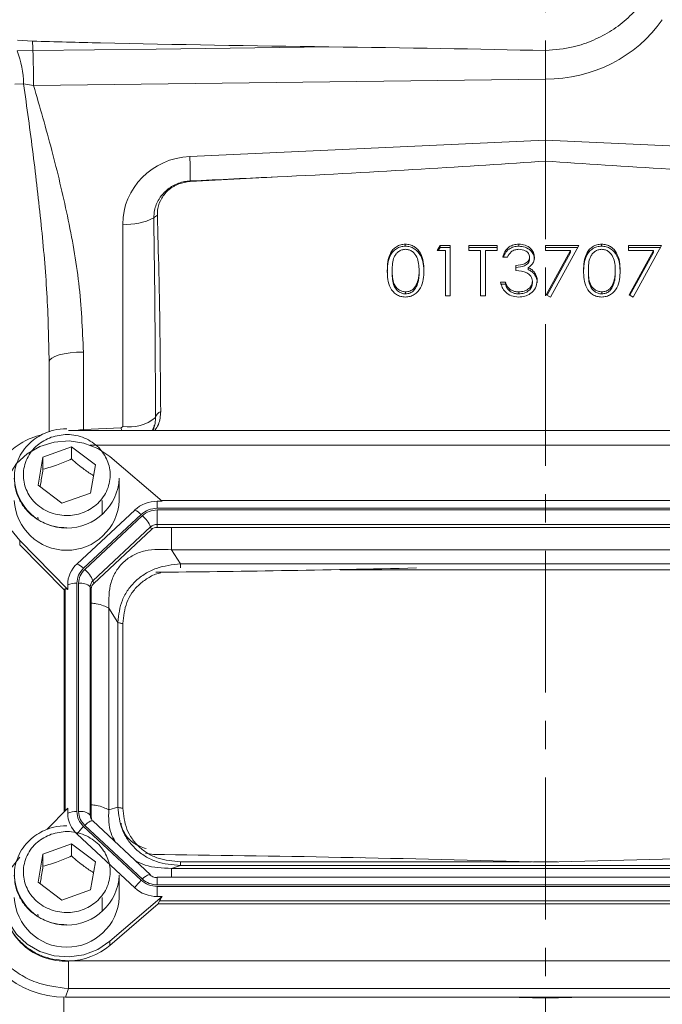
# Model space of a CAD drawing. Header units: inches. Extents: x 0.3 to 33.9, y 0.2 to 21.6.
# Tile 10 of 23: x 21.1 to 23.4, y 7.8 to 11.3. Entities that reach past the tile are written whole.
import ezdxf

# ---------------------------------------------------------------- set-up
doc = ezdxf.new("R2010")
doc.units = ezdxf.units.IN
doc.header["$MEASUREMENT"] = 0
doc.linetypes.add('CENTERX2', pattern=[0.8, 0.5, -0.1, 0.1, -0.1])
doc.layers.add('SLD-0', color=7, linetype='Continuous', lineweight=15)
doc.styles.add('SLDTEXTSTYLE0', font='TXT', dxfattribs={"width": 0.75})
doc.dimstyles.new('SLDDIMSTYLE0', dxfattribs={"dimtxt": 0.25, "dimasz": 0.13, "dimexe": 0, "dimexo": 0.0625, "dimgap": 0.0625, "dimtad": 0, "dimtih": 1, "dimtoh": 1, "dimrnd": 1e-09, "dimzin": 12, "dimdsep": 46, "dimtxsty": 'SLDTEXTSTYLE0', "dimsah": 1, "dimcen": 0.09, "dimadec": 0, "dimazin": 3, "dimtfac": 1, "dimtofl": 0, "dimtmove": 0, "dimatfit": 3, "dimfxl": 1, "dimfrac": 2, "dimtolj": 1, "dimtzin": 12, "dimarcsym": 0})

# ---------------------------------------------------------------- blocks, each defined once
blk = doc.blocks.new('_D_10')
at = {"layer": 'SLD-0'}
for p, q in [((23.0055, 13.5316), (31.06, 13.5316)), ((30.935, 13.5316), (30.935, 10.1526)), ((30.3636, 9.7786), (30.3128, 9.7786)), ((30.3128, 9.7786), (30.3128, 9.3817)), ((31.5065, 9.7786), (31.5573, 9.7786)), ((31.5573, 9.7786), (31.5573, 9.3817)), ((30.3128, 9.3817), (30.3636, 9.3817)), ((31.5573, 9.3817), (31.5065, 9.3817)), ((30.935, 5.952), (30.935, 9.3309)), ((26.5026, 5.952), (31.06, 5.952))]:
    blk.add_line(p, q, dxfattribs=at)
for points in [[(30.935, 13.5316), (30.915, 13.4016), (30.955, 13.4016)], [(30.935, 5.952), (30.955, 6.082), (30.915, 6.082)]]:
    blk.add_solid(points, dxfattribs=at)
at = {"layer": 'SLD-0', "char_height": 0.25, "attachment_point": 1, "style": 'SLDTEXTSTYLE0'}
for s, insert in [('7.58', (30.5102, 10.1516, -1.544)), ('192.52', (30.4271, 9.704, -1.544))]:
    blk.add_mtext(s, dxfattribs=dict(at, insert=insert))

msp = doc.modelspace()

# ---------------------------------------------------------------- linework, layer by layer
at = {"color": 7, "linetype": 'Continuous', "lineweight": 15}
for p, q in [((21.0935, 11.2246), (21.1468, 11.2209)), ((21.148, 11.1877), (21.0929, 11.1865)), ((22.9555, 11.0872), (21.1508, 11.0645)), ((22.9555, 10.8721), (22.9555, 11.0872)), ((22.9555, 11.0872), (22.9555, 11.0872)), ((21.1155, 11.0702), (21.0849, 11.0692)), ((21.1508, 11.0645), (21.1155, 11.0702)), ((21.7012, 10.8141), (22.9555, 10.8721)), ((22.9555, 10.8721), (24.2099, 10.8141)), ((22.9555, 10.8721), (22.9555, 10.7981)), ((22.0111, 10.742), (21.7026, 10.7259)), ((21.4647, 9.8619), (21.4647, 10.5748)), ((22.4612, 10.4976), (22.4612, 10.5048)), ((22.5731, 10.4821), (22.5843, 10.5003)), ((22.5775, 10.4821), (22.5843, 10.4931)), ((22.5843, 10.5003), (22.6194, 10.5003)), ((22.5843, 10.4931), (22.5843, 10.5003)), ((22.5843, 10.4931), (22.6194, 10.4931)), ((22.6194, 10.5003), (22.6194, 10.3229)), ((22.6852, 10.5003), (22.785, 10.5003)), ((22.6852, 10.4821), (22.6852, 10.5003)), ((22.6852, 10.4931), (22.785, 10.4931)), ((22.785, 10.5003), (22.785, 10.4821)), ((22.8611, 10.4976), (22.8611, 10.5048)), ((22.9555, 10.5003), (23.0725, 10.5003)), ((22.9555, 10.4821), (22.9555, 10.5003)), ((22.9555, 10.4931), (23.0685, 10.4931)), ((23.0725, 10.5003), (22.9726, 10.3183)), ((23.153, 10.4976), (23.153, 10.5048)), ((23.2478, 10.5003), (23.3648, 10.5003)), ((23.2478, 10.4821), (23.2478, 10.5003)), ((23.2478, 10.4931), (23.3608, 10.4931)), ((23.3648, 10.5003), (23.2649, 10.3183)), ((22.6023, 10.4821), (22.5731, 10.4821)), ((22.6023, 10.3229), (22.6023, 10.4821)), ((22.7266, 10.4821), (22.6852, 10.4821)), ((22.7266, 10.3229), (22.7266, 10.4821)), ((22.7436, 10.4821), (22.7436, 10.3229)), ((22.785, 10.4821), (22.7436, 10.4821)), ((22.8216, 10.4593), (22.8045, 10.4593)), ((22.8995, 10.4516), (22.8995, 10.4588)), ((23.0436, 10.4821), (22.9555, 10.4821)), ((22.9579, 10.3259), (23.0436, 10.4821)), ((22.9609, 10.3243), (23.0436, 10.4749)), ((23.0436, 10.4749), (23.0436, 10.4821)), ((23.3359, 10.4821), (23.2478, 10.4821)), ((23.2502, 10.3259), (23.3359, 10.4821)), ((23.2532, 10.3243), (23.3359, 10.4749)), ((23.3359, 10.4749), (23.3359, 10.4821)), ((22.8508, 10.4116), (22.8508, 10.4298)), ((22.8944, 10.4151), (22.8944, 10.4222)), ((22.4148, 10.4044), (22.4148, 10.4116)), ((22.5098, 10.4044), (22.5098, 10.4116)), ((22.915, 10.3999), (22.915, 10.4071)), ((23.1066, 10.4044), (23.1066, 10.4116)), ((23.2016, 10.4044), (23.2016, 10.4116)), ((22.5026, 10.3598), (22.5026, 10.367)), ((22.7972, 10.3706), (22.8143, 10.3706)), ((22.7972, 10.3635), (22.8143, 10.3635)), ((22.8143, 10.3635), (22.8143, 10.3706)), ((22.9093, 10.3669), (22.9093, 10.374)), ((23.1944, 10.3598), (23.1944, 10.367)), ((22.4618, 10.3294), (22.4618, 10.3365)), ((22.6194, 10.3229), (22.6023, 10.3229)), ((22.7436, 10.3229), (22.7266, 10.3229)), ((22.8291, 10.3389), (22.8291, 10.3461)), ((22.8609, 10.3294), (22.8609, 10.3365)), ((22.9726, 10.3183), (22.9579, 10.3259)), ((23.1536, 10.3294), (23.1536, 10.3365)), ((23.2649, 10.3183), (23.2502, 10.3259)), ((21.3262, 10.1243), (21.3262, 9.8508)), ((21.2055, 9.8436), (21.2055, 10.0899)), ((24.6369, 9.8477), (21.2732, 9.8477)), ((21.3262, 9.8508), (21.4599, 9.857)), ((21.4599, 9.857), (21.4647, 9.8619)), ((21.1836, 9.7538), (21.2844, 9.79)), ((21.2844, 9.79), (21.3684, 9.7265)), ((21.2844, 9.79), (21.2844, 9.747)), ((21.1667, 9.6542), (21.1836, 9.7538)), ((21.1836, 9.7108), (21.1836, 9.7538)), ((21.3684, 9.7265), (21.3515, 9.6269)), ((21.6042, 9.5977), (21.4195, 9.7557)), ((21.4525, 9.6008), (21.4525, 9.6789)), ((21.2506, 9.5908), (21.1667, 9.6542)), ((21.3515, 9.6269), (21.2506, 9.5908)), ((21.3925, 9.5516), (21.3925, 9.6008)), ((21.6042, 9.5977), (21.5863, 9.5977)), ((21.5863, 9.5731), (21.5863, 9.5977)), ((24.3086, 9.6), (21.6015, 9.6)), ((21.507, 9.567), (21.3037, 9.3773)), ((24.3238, 9.5731), (21.5863, 9.5731)), ((24.3238, 9.5674), (21.5863, 9.5674)), ((21.5863, 9.5674), (21.5863, 9.5163)), ((21.166, 9.5417), (21.1663, 9.5343)), ((21.5297, 9.5512), (21.3264, 9.3614)), ((21.534, 9.5471), (21.3308, 9.3574)), ((21.5633, 9.5074), (21.36, 9.3176)), ((21.5658, 9.4978), (21.3625, 9.308)), ((21.5658, 9.4978), (21.5633, 9.5074)), ((24.3238, 9.5163), (21.5863, 9.5163)), ((21.5863, 9.5057), (21.5863, 9.5163)), ((24.3238, 9.5057), (21.5863, 9.5057)), ((21.1017, 9.4589), (21.2708, 9.2865)), ((21.1017, 9.4589), (21.1017, 9.4445)), ((21.258, 9.2852), (21.1017, 9.4445)), ((21.6685, 9.3769), (21.6365, 9.4267)), ((24.2736, 9.4267), (21.6365, 9.4267)), ((24.2416, 9.3769), (21.6685, 9.3769)), ((21.303, 9.3086), (21.303, 8.5034)), ((21.3091, 9.3086), (21.3091, 8.5034)), ((21.3625, 9.308), (21.36, 9.3176)), ((21.258, 9.2852), (21.2616, 9.2888)), ((21.258, 9.2852), (21.258, 8.5017)), ((21.2708, 9.2865), (21.2708, 9.3032)), ((21.3505, 9.2961), (21.3505, 8.491)), ((21.354, 9.2888), (21.3505, 9.2961)), ((21.354, 9.2888), (21.354, 8.4837)), ((21.4156, 9.2205), (21.4156, 8.509)), ((21.4477, 9.1707), (21.4156, 9.2205)), ((21.4477, 9.1707), (21.4477, 8.519)), ((21.4658, 9.167), (21.4658, 8.5153)), ((21.2708, 8.5147), (21.1974, 8.4399)), ((21.2708, 8.5147), (21.2708, 8.498)), ((21.4477, 8.519), (21.4156, 8.509)), ((21.354, 8.4837), (21.3505, 8.491)), ((21.3264, 8.4506), (21.5297, 8.2608)), ((21.3308, 8.4546), (21.534, 8.2648)), ((21.5627, 8.2805), (21.3594, 8.4702)), ((21.3037, 8.4239), (21.507, 8.2342)), ((21.1836, 8.3535), (21.2844, 8.3896)), ((21.2844, 8.3896), (21.3684, 8.3261)), ((21.2844, 8.3896), (21.2844, 8.3466)), ((21.1667, 8.2539), (21.1836, 8.3535)), ((21.1836, 8.3105), (21.1836, 8.3535)), ((21.573, 8.3516), (21.5446, 8.3564)), ((22.3015, 8.3404), (22.2729, 8.341)), ((21.3684, 8.3261), (21.3515, 8.2266)), ((21.6685, 8.3128), (21.6365, 8.3028)), ((21.6365, 8.3028), (24.2736, 8.3028)), ((21.6685, 8.3128), (24.2416, 8.3128)), ((21.4525, 8.2004), (21.4525, 8.2785)), ((24.3238, 8.2715), (21.5863, 8.2715)), ((21.5863, 8.2715), (21.5863, 8.2703)), ((21.2506, 8.1904), (21.1667, 8.2539)), ((21.5863, 8.2446), (24.3238, 8.2446)), ((21.5863, 8.2389), (24.3238, 8.2389)), ((21.5863, 8.2035), (21.5863, 8.2389)), ((21.3515, 8.2266), (21.2506, 8.1904)), ((21.3925, 8.1512), (21.3925, 8.2004)), ((21.4195, 8.0455), (21.6042, 8.2035)), ((21.6042, 8.2035), (21.5863, 8.2035)), ((21.5902, 8.1772), (21.4195, 8.0312)), ((21.5902, 8.1772), (21.5941, 8.1878)), ((21.5902, 8.1772), (24.3199, 8.1772)), ((21.5941, 8.1878), (24.316, 8.1878)), ((21.166, 8.1413), (21.1663, 8.134)), ((21.4195, 8.0455), (21.4195, 8.0312)), ((21.2765, 7.9762), (24.6336, 7.9762)), ((21.2628, 7.8482), (21.2732, 7.879)), ((21.2732, 7.879), (24.6369, 7.879)), ((21.2628, 7.8482), (24.6473, 7.8482)), ((22.9555, 7.8454), (22.9555, 7.8482)), ((22.9555, 7.7565), (22.9555, 7.8454))]:
    msp.add_line(p, q, dxfattribs=at)
at = {"color": 8, "linetype": 'Continuous', "lineweight": 15}
for p, q in [((21.3262, 9.8508), (21.3263, 9.8477)), ((21.4599, 9.857), (21.4603, 9.8477)), ((24.5064, 9.7963), (21.3497, 9.7963)), ((23.6794, 9.3562), (22.2317, 9.3562)), ((21.2616, 9.2888), (21.2616, 8.5053)), ((21.6685, 8.3261), (22.9063, 8.3261)), ((22.9134, 8.3261), (22.9977, 8.3261)), ((21.5863, 8.2703), (21.5863, 8.2446)), ((21.2568, 7.8482), (21.2568, 7.7285)), ((22.9555, 7.8454), (22.8171, 7.8482)), ((23.094, 7.8482), (22.9555, 7.8454))]:
    msp.add_line(p, q, dxfattribs=at)
at = {"color": 7, "linetype": 'Continuous', "lineweight": 15, "flags": 128}
for points in [[(22.1913, 11.2008), (21.7562, 11.1953), (21.5833, 11.1932), (21.148, 11.1877)], [(21.3262, 10.1243), (21.3024, 10.1234), (21.2797, 10.1214), (21.2588, 10.1181), (21.2406, 10.1138), (21.2257, 10.1086), (21.2146, 10.1028), (21.2078, 10.0965), (21.2055, 10.0899)], [(21.4195, 9.7557), (21.3768, 9.7844), (21.328, 9.8031), (21.2758, 9.8107), (21.2233, 9.8067), (21.1731, 9.7915), (21.1282, 9.7657), (21.0909, 9.7309), (21.0633, 9.6889), (21.0469, 9.6421), (21.0427, 9.593), (21.0508, 9.5444), (21.0708, 9.4988), (21.1017, 9.4589)], [(21.1017, 8.3423), (21.0708, 8.3024), (21.0508, 8.2568), (21.0427, 8.2082), (21.0469, 8.1591), (21.0633, 8.1123), (21.0909, 8.0703), (21.1282, 8.0355), (21.1731, 8.0097), (21.2233, 7.9945), (21.2758, 7.9905), (21.328, 7.9981), (21.3768, 8.0168), (21.4195, 8.0455)]]:
    msp.add_lwpolyline(points, dxfattribs=at)
at = {"color": 8, "linetype": 'Continuous', "lineweight": 15, "flags": 128}
msp.add_lwpolyline([(21.3594, 8.4702), (21.3587, 8.4707), (21.3565, 8.4711), (21.3535, 8.4705), (21.3498, 8.4689), (21.3456, 8.4664), (21.3409, 8.4632), (21.3359, 8.4592), (21.3308, 8.4546)], dxfattribs=at)
at = {"color": 7, "linetype": 'Continuous', "lineweight": 15}
for centre, radius, start, end in [((22.8895, 11.2712), 1.7434, 181.6546, 182.745), ((20.7545, 11.0604), 0.3611, 1.5614, 20.4406), ((18.2188, 11.0612), 2.9319, 0.0646, 2.4728), ((20.649, 10.7517), 1.054, 358.6948, 3.3916), ((21.719, 10.7253), 0.0164, 171.5909, 177.8827), ((21.4787, 10.7845), 0.2102, 266.1928, 297.0836), ((21.6136, 10.5603), 0.054, 119.6034, 136.6223), ((21.6114, 9.885), 0.0321, 113.2503, 164.7464), ((21.4888, 10.0013), 0.1414, 260.184, 310.3536), ((21.2675, 9.6883), 0.1852, 182.8433, 357.108), ((21.2675, 9.6101), 0.1852, 182.8939, 357.1061), ((21.5857, 9.4814), 0.1163, 89.6934, 132.5899), ((21.4769, 9.4997), 0.0737, 44.2749, 65.9505), ((21.4634, 9.4646), 0.1086, 23.2243, 49.476), ((21.5861, 9.4825), 0.0338, 89.6931, 132.5902), ((21.5862, 9.4756), 0.0301, 89.6936, 132.5895), ((21.3722, 9.3025), 0.1014, 132.5247, 179.6233), ((21.2736, 9.3099), 0.0737, 44.2741, 65.9514), ((21.2602, 9.2748), 0.1086, 23.2238, 49.4764), ((21.3009, 9.2223), 0.0863, 88.5951, 110.3769), ((21.3162, 9.257), 0.052, 48.7365, 97.7907), ((21.3799, 9.2959), 0.0294, 132.5253, 179.6223), ((21.3803, 9.2887), 0.0262, 132.5256, 179.6221), ((21.3009, 8.4171), 0.0863, 88.5951, 110.3769), ((21.3722, 8.4987), 0.1014, 180.3766, 227.4754), ((21.3162, 8.4519), 0.052, 48.7365, 97.7907), ((21.3797, 8.4837), 0.0257, 180.1057, 209.1055), ((21.4289, 8.3399), 0.1508, 132.8095, 146.1438), ((21.2675, 8.2879), 0.1852, 182.8433, 357.108), ((21.5601, 8.2769), 0.00444, 53.4629, 101.9494), ((21.6322, 8.1502), 0.1508, 132.8085, 146.1447), ((21.5857, 8.3198), 0.1163, 227.4101, 270.3066), ((21.2675, 8.2098), 0.1852, 182.8939, 357.1061), ((21.2606, 8.1939), 0.2182, 182.0659, 273.2962), ((21.2688, 8.2096), 0.2335, 271.8765, 310.1964)]:
    msp.add_arc(centre, radius, start, end, dxfattribs=at)
at = {"color": 8, "linetype": 'Continuous', "lineweight": 15}
for centre, radius, start, end in [((21.3793, 8.491), 0.0288, 180.0933, 209.3193), ((21.5783, 8.2245), 0.0599, 108.697, 137.7144)]:
    msp.add_arc(centre, radius, start, end, dxfattribs=at)
at = {"color": 7, "linetype": 'Continuous', "lineweight": 15}
for centre, major_axis, ratio, start_param, end_param in [((22.9514, 11.5697), (0.4929, -0.0872), 0.962793, 4.889568, 5.863291), ((20.9999, 11.0957), (3.4254, 0), 0.032706, 0.963213, 1.21557), ((21.7097, 10.5779), (0.2415, 0.0428), 0.962793, 1.4369, 2.97279), ((20.6185, 10.7972), (3.1511, 0.1027), 0.035536, 5.168987, 5.546744), ((25.2925, 10.7972), (3.1511, -0.1027), 0.035536, 3.878034, 4.255791), ((-11.2714, 9.3221), (75.3191, 3.441), 0.001485, 5.165463, 5.170022), ((21.4605, 9.6851), (0.0043, 2.6055), 0.046027, 4.792529, 5.070198), ((23.5304, 9.503), (3.4384, 0.1121), 0.032567, 4.108741, 4.407208), ((21.303, 9.2441), (-0.0413, 0.0448), 0.170211, 5.767586, 6.291275), ((23.5304, 8.1957), (3.4384, -0.1121), 0.032567, 1.739821, 2.177444), ((22.3807, 8.1957), (3.4384, 0.1121), 0.032567, 0.964148, 1.401772), ((21.6393, 8.2238), (0.0452, 0.0412), 0.184584, 2.276832, 2.800522), ((21.2724, 8.1458), (0.313, 0.0656), 0.927683, 2.949574, 4.490212)]:
    msp.add_ellipse(centre, major_axis=major_axis, ratio=ratio, start_param=start_param, end_param=end_param, dxfattribs=at)
at = {"color": 8, "linetype": 'Continuous', "lineweight": 15}
msp.add_ellipse((21.3305, 9.7961), major_axis=(0.1249, 0.0102), ratio=0.438104, start_param=1.569865, end_param=1.771679, dxfattribs=at)
at = {"color": 7, "linetype": 'Continuous', "lineweight": 15}
for points, knots in [([(23.2947, 11.3555), (23.2793, 11.3377), (23.2481, 11.3014), (23.19, 11.2575), (23.1248, 11.2228), (23.0467, 11.1958), (22.9885, 11.1906), (22.9554, 11.1877)], [0, 0, 0, 0, 0.185118, 0.375609, 0.56021, 0.750399, 1, 1, 1, 1]), ([(21.1468, 11.2209), (21.2267, 11.2188), (21.5748, 11.2095), (21.9231, 11.2046), (22.1913, 11.2008)], [0, 0, 0, 0, 0.229721, 1, 1, 1, 1]), ([(22.9554, 11.1877), (22.9554, 11.1808), (22.9554, 11.1623), (22.9555, 11.1271), (22.9555, 11.1005), (22.9555, 11.0872)], [0, 0, 0, 0, 0.230652, 0.615326, 1, 1, 1, 1]), ([(21.2055, 10.0899), (21.2037, 10.1707), (21.2, 10.3326), (21.1779, 10.577), (21.1496, 10.8235), (21.1269, 10.9879), (21.1155, 11.0702)], [0, 0, 0, 0, 0.243652, 0.488293, 0.743873, 1, 1, 1, 1]), ([(21.1508, 11.0645), (21.1727, 10.9884), (21.2167, 10.8361), (21.2719, 10.6038), (21.3155, 10.3667), (21.3226, 10.2053), (21.3262, 10.1243)], [0, 0, 0, 0, 0.247523, 0.495355, 0.746644, 1, 1, 1, 1]), ([(21.5744, 10.5974), (21.5749, 10.6062), (21.5763, 10.6292), (21.5895, 10.661), (21.6136, 10.6917), (21.6459, 10.715), (21.6785, 10.7258), (21.698, 10.7273), (21.7028, 10.7277)], [0, 0, 0, 0, 0.1337929, 0.3499936, 0.5077443, 0.7147327, 0.9296262, 1, 1, 1, 1]), ([(21.7026, 10.7259), (21.689, 10.7239), (21.6619, 10.7199), (21.6266, 10.6984), (21.6005, 10.6679), (21.5879, 10.6357), (21.5872, 10.615), (21.5869, 10.6073)], [0, 0, 0, 0, 0.2156971, 0.4317066, 0.6496252, 0.8693258, 1, 1, 1, 1]), ([(21.5869, 10.6073), (21.5888, 10.5402), (21.5954, 10.3093), (21.5974, 10.0784), (21.5987, 9.9145)], [0, 0, 0, 0, 0.290691, 1, 1, 1, 1]), ([(22.3977, 10.4115), (22.398, 10.4218), (22.3985, 10.4425), (22.4053, 10.4681), (22.4171, 10.4858), (22.4294, 10.4964), (22.4446, 10.5035), (22.4557, 10.5044), (22.4612, 10.5048)], [0, 0, 0, 0, 0.250525, 0.500164, 0.625273, 0.750198, 0.87511, 1, 1, 1, 1]), ([(22.3977, 10.4043), (22.398, 10.4147), (22.3985, 10.4354), (22.4053, 10.4609), (22.4171, 10.4786), (22.4294, 10.4893), (22.4446, 10.4964), (22.4557, 10.4972), (22.4612, 10.4976)], [0, 0, 0, 0, 0.250525, 0.500164, 0.625273, 0.750198, 0.87511, 1, 1, 1, 1]), ([(22.4612, 10.5048), (22.4668, 10.5044), (22.478, 10.5036), (22.4984, 10.4943), (22.5166, 10.4732), (22.5259, 10.4428), (22.5265, 10.4219), (22.5268, 10.4115)], [0, 0, 0, 0, 0.1251692, 0.2503352, 0.4988647, 0.749015, 1, 1, 1, 1]), ([(22.4612, 10.4976), (22.4668, 10.4972), (22.478, 10.4964), (22.4984, 10.4871), (22.5166, 10.4661), (22.5259, 10.4356), (22.5265, 10.4148), (22.5268, 10.4043)], [0, 0, 0, 0, 0.125169, 0.250335, 0.498864, 0.749015, 1, 1, 1, 1]), ([(22.8045, 10.4593), (22.8067, 10.4661), (22.8111, 10.4798), (22.8256, 10.4948), (22.8432, 10.5035), (22.8551, 10.5044), (22.8611, 10.5048)], [0, 0, 0, 0, 0.280288, 0.55968, 0.779746, 1, 1, 1, 1]), ([(22.8074, 10.4593), (22.8089, 10.4636), (22.8127, 10.4747), (22.8257, 10.4876), (22.8431, 10.4963), (22.8551, 10.4972), (22.8611, 10.4976)], [0, 0, 0, 0, 0.198852, 0.509856, 0.754824, 1, 1, 1, 1]), ([(22.8611, 10.5048), (22.8688, 10.504), (22.8841, 10.5025), (22.9025, 10.4911), (22.9142, 10.4756), (22.9158, 10.4644), (22.9166, 10.4587)], [0, 0, 0, 0, 0.280084, 0.559869, 0.780099, 1, 1, 1, 1]), ([(22.8611, 10.4976), (22.8688, 10.4969), (22.8841, 10.4953), (22.9025, 10.4839), (22.9142, 10.4685), (22.9158, 10.4572), (22.9166, 10.4516)], [0, 0, 0, 0, 0.280084, 0.559869, 0.780099, 1, 1, 1, 1]), ([(23.0895, 10.4115), (23.0898, 10.4218), (23.0903, 10.4425), (23.0971, 10.4681), (23.1089, 10.4858), (23.1212, 10.4964), (23.1364, 10.5035), (23.1475, 10.5044), (23.153, 10.5048)], [0, 0, 0, 0, 0.250526, 0.500165, 0.625273, 0.750198, 0.875111, 1, 1, 1, 1]), ([(23.0895, 10.4043), (23.0898, 10.4147), (23.0903, 10.4354), (23.0971, 10.4609), (23.1089, 10.4786), (23.1212, 10.4893), (23.1364, 10.4964), (23.1475, 10.4972), (23.153, 10.4976)], [0, 0, 0, 0, 0.250526, 0.500165, 0.625273, 0.750198, 0.875111, 1, 1, 1, 1]), ([(23.153, 10.5048), (23.1586, 10.5044), (23.1698, 10.5036), (23.1902, 10.4943), (23.2084, 10.4732), (23.2177, 10.4428), (23.2183, 10.4219), (23.2186, 10.4115)], [0, 0, 0, 0, 0.12517, 0.250336, 0.498865, 0.749015, 1, 1, 1, 1]), ([(23.153, 10.4976), (23.1586, 10.4972), (23.1698, 10.4964), (23.1902, 10.4871), (23.2084, 10.4661), (23.2177, 10.4356), (23.2183, 10.4148), (23.2186, 10.4043)], [0, 0, 0, 0, 0.1251696, 0.2503355, 0.4988643, 0.7490152, 1, 1, 1, 1]), ([(22.4618, 10.4866), (22.4575, 10.4862), (22.4487, 10.4854), (22.4372, 10.4792), (22.428, 10.4704), (22.4154, 10.4488), (22.4151, 10.4281), (22.4148, 10.4116)], [0, 0, 0, 0, 0.125139, 0.250417, 0.375518, 0.500847, 1, 1, 1, 1]), ([(22.5098, 10.4116), (22.5091, 10.428), (22.508, 10.4527), (22.4902, 10.4771), (22.4749, 10.4853), (22.4662, 10.4862), (22.4618, 10.4866)], [0, 0, 0, 0, 0.500071, 0.74902, 0.874598, 1, 1, 1, 1]), ([(22.8613, 10.4866), (22.8564, 10.4862), (22.8465, 10.4855), (22.8308, 10.4766), (22.8251, 10.4659), (22.8216, 10.4593)], [0, 0, 0, 0, 0.280637, 0.560363, 1, 1, 1, 1]), ([(22.8508, 10.4298), (22.8615, 10.4307), (22.8776, 10.4321), (22.8934, 10.4425), (22.8988, 10.4513), (22.8993, 10.4563), (22.8995, 10.4588)], [0, 0, 0, 0, 0.4994185, 0.7490147, 0.8745429, 1, 1, 1, 1]), ([(22.8995, 10.4588), (22.8986, 10.4634), (22.8966, 10.4728), (22.8821, 10.4842), (22.8692, 10.4857), (22.8613, 10.4866)], [0, 0, 0, 0, 0.278858, 0.560073, 1, 1, 1, 1]), ([(22.9166, 10.4587), (22.9163, 10.4546), (22.9156, 10.4464), (22.9088, 10.4328), (22.8998, 10.4262), (22.8944, 10.4222)], [0, 0, 0, 0, 0.280509, 0.560793, 1, 1, 1, 1]), ([(23.1536, 10.4866), (23.1493, 10.4862), (23.1405, 10.4854), (23.129, 10.4792), (23.1198, 10.4704), (23.1072, 10.4488), (23.1068, 10.4281), (23.1066, 10.4116)], [0, 0, 0, 0, 0.125139, 0.250418, 0.375519, 0.500848, 1, 1, 1, 1]), ([(23.2016, 10.4116), (23.2009, 10.428), (23.1998, 10.4527), (23.182, 10.4771), (23.1667, 10.4853), (23.158, 10.4862), (23.1536, 10.4866)], [0, 0, 0, 0, 0.500071, 0.74902, 0.874598, 1, 1, 1, 1]), ([(22.8508, 10.4226), (22.8615, 10.4235), (22.8776, 10.4249), (22.8934, 10.4353), (22.8988, 10.4441), (22.8993, 10.4491), (22.8995, 10.4516)], [0, 0, 0, 0, 0.499418, 0.749015, 0.874543, 1, 1, 1, 1]), ([(22.8944, 10.4222), (22.8988, 10.4201), (22.9067, 10.4162), (22.9124, 10.4099), (22.915, 10.4071)], [0, 0, 0, 0, 0.559792, 1, 1, 1, 1]), ([(22.4612, 10.3183), (22.4557, 10.3187), (22.4446, 10.3196), (22.4244, 10.3289), (22.4066, 10.3501), (22.3986, 10.3805), (22.398, 10.4012), (22.3977, 10.4115)], [0, 0, 0, 0, 0.125182, 0.250352, 0.498779, 0.748947, 1, 1, 1, 1]), ([(22.4148, 10.4116), (22.4149, 10.4035), (22.4153, 10.3873), (22.4202, 10.3631), (22.4334, 10.346), (22.4488, 10.3378), (22.4575, 10.337), (22.4618, 10.3365)], [0, 0, 0, 0, 0.251086, 0.501372, 0.749629, 0.874877, 1, 1, 1, 1]), ([(22.4148, 10.4044), (22.4149, 10.3963), (22.4153, 10.3801), (22.4202, 10.356), (22.4334, 10.3388), (22.4488, 10.3307), (22.4575, 10.3298), (22.4618, 10.3294)], [0, 0, 0, 0, 0.251086, 0.5013706, 0.7496288, 0.8748773, 1, 1, 1, 1]), ([(22.5268, 10.4115), (22.5265, 10.4011), (22.5259, 10.3802), (22.5167, 10.3498), (22.4984, 10.3289), (22.478, 10.3196), (22.4668, 10.3187), (22.4612, 10.3183)], [0, 0, 0, 0, 0.251002, 0.501138, 0.749612, 0.874807, 1, 1, 1, 1]), ([(22.5026, 10.367), (22.505, 10.3751), (22.5093, 10.3898), (22.5096, 10.4049), (22.5098, 10.4116)], [0, 0, 0, 0, 0.559598, 1, 1, 1, 1]), ([(22.5026, 10.3598), (22.505, 10.368), (22.5093, 10.3826), (22.5096, 10.3977), (22.5098, 10.4044)], [0, 0, 0, 0, 0.559598, 1, 1, 1, 1]), ([(22.9093, 10.374), (22.909, 10.3771), (22.9084, 10.3833), (22.9025, 10.3945), (22.8848, 10.4098), (22.8644, 10.4109), (22.8508, 10.4116)], [0, 0, 0, 0, 0.125588, 0.251191, 0.500605, 1, 1, 1, 1]), ([(22.8944, 10.4151), (22.8988, 10.4129), (22.9067, 10.4091), (22.9124, 10.4027), (22.915, 10.3999)], [0, 0, 0, 0, 0.559795, 1, 1, 1, 1]), ([(22.915, 10.4071), (22.9186, 10.4017), (22.9251, 10.392), (22.9259, 10.3806), (22.9263, 10.3756)], [0, 0, 0, 0, 0.5594193, 1, 1, 1, 1]), ([(22.915, 10.3999), (22.9186, 10.3945), (22.9251, 10.3848), (22.9259, 10.3734), (22.9263, 10.3684)], [0, 0, 0, 0, 0.5594208, 1, 1, 1, 1]), ([(23.153, 10.3183), (23.1475, 10.3187), (23.1364, 10.3196), (23.1162, 10.3289), (23.0984, 10.3501), (23.0904, 10.3805), (23.0898, 10.4012), (23.0895, 10.4115)], [0, 0, 0, 0, 0.125181, 0.250351, 0.498778, 0.748947, 1, 1, 1, 1]), ([(23.1066, 10.4116), (23.1067, 10.4035), (23.1071, 10.3873), (23.112, 10.3631), (23.1252, 10.346), (23.1406, 10.3378), (23.1493, 10.337), (23.1536, 10.3365)], [0, 0, 0, 0, 0.2510858, 0.5013714, 0.7496284, 0.8748774, 1, 1, 1, 1]), ([(23.1066, 10.4044), (23.1067, 10.3963), (23.1071, 10.3801), (23.112, 10.356), (23.1252, 10.3388), (23.1406, 10.3307), (23.1493, 10.3298), (23.1536, 10.3294)], [0, 0, 0, 0, 0.251086, 0.50137, 0.749628, 0.874877, 1, 1, 1, 1]), ([(23.2186, 10.4115), (23.2183, 10.4011), (23.2177, 10.3802), (23.2085, 10.3498), (23.1902, 10.3289), (23.1698, 10.3196), (23.1586, 10.3187), (23.153, 10.3183)], [0, 0, 0, 0, 0.251001, 0.501137, 0.749611, 0.874806, 1, 1, 1, 1]), ([(23.1944, 10.367), (23.1968, 10.3751), (23.2011, 10.3898), (23.2014, 10.4049), (23.2016, 10.4116)], [0, 0, 0, 0, 0.559598, 1, 1, 1, 1]), ([(23.1944, 10.3598), (23.1968, 10.368), (23.2011, 10.3826), (23.2014, 10.3977), (23.2016, 10.4044)], [0, 0, 0, 0, 0.559598, 1, 1, 1, 1]), ([(22.4618, 10.3365), (22.467, 10.3371), (22.4774, 10.3383), (22.4934, 10.3485), (22.4991, 10.36), (22.5026, 10.367)], [0, 0, 0, 0, 0.280256, 0.56078, 1, 1, 1, 1]), ([(22.4618, 10.3294), (22.467, 10.33), (22.4774, 10.3312), (22.4934, 10.3413), (22.4991, 10.3528), (22.5026, 10.3598)], [0, 0, 0, 0, 0.280256, 0.560782, 1, 1, 1, 1]), ([(22.8606, 10.3183), (22.8519, 10.319), (22.8344, 10.3205), (22.8139, 10.3341), (22.8019, 10.352), (22.7988, 10.3644), (22.7972, 10.3706)], [0, 0, 0, 0, 0.279886, 0.558979, 0.779263, 1, 1, 1, 1]), ([(22.8143, 10.3706), (22.816, 10.3655), (22.8191, 10.3563), (22.8261, 10.3492), (22.8291, 10.3461)], [0, 0, 0, 0, 0.560697, 1, 1, 1, 1]), ([(22.8143, 10.3635), (22.816, 10.3583), (22.8191, 10.3491), (22.8261, 10.342), (22.8291, 10.3389)], [0, 0, 0, 0, 0.560696, 1, 1, 1, 1]), ([(22.9263, 10.3756), (22.9249, 10.3669), (22.9222, 10.3494), (22.9044, 10.3303), (22.8827, 10.3199), (22.8679, 10.3189), (22.8606, 10.3183)], [0, 0, 0, 0, 0.279305, 0.558839, 0.779277, 1, 1, 1, 1]), ([(22.8609, 10.3365), (22.8675, 10.3369), (22.8806, 10.3378), (22.8965, 10.347), (22.9073, 10.3596), (22.9086, 10.3692), (22.9093, 10.374)], [0, 0, 0, 0, 0.280599, 0.560151, 0.780303, 1, 1, 1, 1]), ([(22.8609, 10.3294), (22.8675, 10.3298), (22.8806, 10.3306), (22.8965, 10.3398), (22.9073, 10.3524), (22.9086, 10.3621), (22.9093, 10.3669)], [0, 0, 0, 0, 0.280599, 0.560151, 0.780303, 1, 1, 1, 1]), ([(23.1536, 10.3365), (23.1588, 10.3371), (23.1692, 10.3383), (23.1852, 10.3485), (23.1909, 10.36), (23.1944, 10.367)], [0, 0, 0, 0, 0.280256, 0.560779, 1, 1, 1, 1]), ([(23.1536, 10.3294), (23.1588, 10.33), (23.1692, 10.3312), (23.1852, 10.3413), (23.1909, 10.3528), (23.1944, 10.3598)], [0, 0, 0, 0, 0.280256, 0.560781, 1, 1, 1, 1]), ([(22.8291, 10.3461), (22.8346, 10.3429), (22.8444, 10.3372), (22.8558, 10.3367), (22.8609, 10.3365)], [0, 0, 0, 0, 0.5587493, 1, 1, 1, 1]), ([(22.8291, 10.3389), (22.8346, 10.3358), (22.8444, 10.3301), (22.8558, 10.3296), (22.8609, 10.3294)], [0, 0, 0, 0, 0.558749, 1, 1, 1, 1]), ([(21.5987, 9.9145), (21.5977, 9.8987), (21.5963, 9.8747), (21.5828, 9.8545), (21.5782, 9.8477)], [0, 0, 0, 0, 0.6601708, 1, 1, 1, 1]), ([(21.5788, 9.8792), (21.5788, 9.8774), (21.5789, 9.8668), (21.5736, 9.8563), (21.5691, 9.8477)], [0, 0, 0, 0, 0.171604, 1, 1, 1, 1]), ([(21.5706, 9.8477), (21.5713, 9.8489), (21.5747, 9.8546), (21.5755, 9.8613), (21.5761, 9.8666)], [0, 0, 0, 0, 0.209666, 1, 1, 1, 1]), ([(21.579, 9.8791), (21.5793, 9.8802), (21.5808, 9.8848), (21.5806, 9.8897), (21.5804, 9.8935)], [0, 0, 0, 0, 0.227777, 1, 1, 1, 1]), ([(21.1797, 9.8324), (21.1672, 9.8289), (21.1337, 9.8193), (21.0844, 9.7907), (21.0536, 9.761), (21.0381, 9.7462)], [0, 0, 0, 0, 0.230084, 0.615418, 1, 1, 1, 1]), ([(21.2675, 9.8538), (21.252, 9.8527), (21.2303, 9.8513), (21.1997, 9.8421), (21.1748, 9.8312), (21.1477, 9.8134), (21.123, 9.7899), (21.1023, 9.7604), (21.0883, 9.7258), (21.0817, 9.6977), (21.0831, 9.6819), (21.0834, 9.6791)], [0, 0, 0, 0, 0.1607555, 0.2253178, 0.3325833, 0.444558, 0.5655163, 0.6933157, 0.8277476, 0.9692883, 1, 1, 1, 1]), ([(21.2127, 9.8237), (21.2314, 9.8284), (21.2602, 9.8356), (21.3003, 9.8308), (21.3302, 9.8218), (21.3575, 9.8071), (21.3876, 9.7822), (21.4138, 9.7428), (21.4226, 9.6971), (21.4181, 9.6599), (21.4083, 9.6319), (21.3926, 9.6064), (21.3659, 9.5783), (21.3237, 9.5538), (21.2747, 9.5456), (21.2348, 9.5498), (21.2049, 9.559), (21.1775, 9.5736), (21.1475, 9.5985), (21.1213, 9.638), (21.1125, 9.6837), (21.117, 9.7209), (21.1268, 9.7489), (21.1425, 9.7743), (21.169, 9.8029), (21.1955, 9.8155), (21.2127, 9.8237)], [0, 0, 0, 0, 0.059864, 0.09209, 0.125, 0.15791, 0.190136, 0.25, 0.309864, 0.34209, 0.375, 0.40791, 0.440136, 0.5, 0.559864, 0.59209, 0.625, 0.65791, 0.690136, 0.75, 0.809864, 0.84209, 0.875, 0.90791, 0.940136, 1, 1, 1, 1]), ([(21.1836, 9.7108), (21.2016, 9.7157), (21.2353, 9.7249), (21.2688, 9.7399), (21.2844, 9.747)], [0, 0, 0, 0, 0.534747, 1, 1, 1, 1]), ([(21.2844, 9.747), (21.2994, 9.734), (21.3253, 9.7117), (21.351, 9.695), (21.3618, 9.688)], [0, 0, 0, 0, 0.580034, 1, 1, 1, 1]), ([(21.1735, 9.6491), (21.1743, 9.6532), (21.1776, 9.6717), (21.181, 9.6937), (21.1836, 9.7108)], [0, 0, 0, 0, 0.221925, 1, 1, 1, 1]), ([(21.0834, 9.6791), (21.0837, 9.6681), (21.0843, 9.6438), (21.0969, 9.6081), (21.1175, 9.5742), (21.1446, 9.5466), (21.1735, 9.5273), (21.2012, 9.5151), (21.2316, 9.5062), (21.254, 9.5049), (21.2675, 9.5041)], [0, 0, 0, 0, 0.119229, 0.262486, 0.404426, 0.542965, 0.671369, 0.768168, 0.859498, 1, 1, 1, 1]), ([(21.5297, 9.5512), (21.538, 9.5575), (21.5545, 9.57), (21.5757, 9.5721), (21.5863, 9.5731)], [0, 0, 0, 0, 0.5, 1, 1, 1, 1]), ([(21.534, 9.5471), (21.5417, 9.5529), (21.557, 9.5645), (21.5765, 9.5664), (21.5863, 9.5674)], [0, 0, 0, 0, 0.5, 1, 1, 1, 1]), ([(21.6365, 9.4267), (21.605, 9.4283), (21.5584, 9.4308), (21.502, 9.4095), (21.4667, 9.3848), (21.4399, 9.3515), (21.4154, 9.2973), (21.4155, 9.2514), (21.4156, 9.2205)], [0, 0, 0, 0, 0.257397, 0.381602, 0.5, 0.618394, 0.742603, 1, 1, 1, 1]), ([(21.303, 9.3086), (21.3041, 9.3185), (21.3063, 9.3382), (21.3197, 9.3537), (21.3264, 9.3614)], [0, 0, 0, 0, 0.5, 1, 1, 1, 1]), ([(21.3091, 9.3086), (21.3101, 9.3177), (21.3121, 9.336), (21.3245, 9.3502), (21.3308, 9.3574)], [0, 0, 0, 0, 0.500002, 1, 1, 1, 1]), ([(21.6685, 9.3769), (21.6395, 9.3738), (21.5957, 9.369), (21.5439, 9.3434), (21.5098, 9.3179), (21.4825, 9.2861), (21.4554, 9.238), (21.4507, 9.1975), (21.4477, 9.1707)], [0, 0, 0, 0, 0.248977, 0.376059, 0.5, 0.623945, 0.751022, 1, 1, 1, 1]), ([(21.4658, 9.167), (21.464, 9.167), (21.4603, 9.1671), (21.4552, 9.1679), (21.4508, 9.1691), (21.4487, 9.1702), (21.4477, 9.1707)], [0, 0, 0, 0, 0.249996, 0.500002, 0.750005, 1, 1, 1, 1]), ([(21.4477, 8.519), (21.4507, 8.4917), (21.4554, 8.4504), (21.4825, 8.4017), (21.5098, 8.3699), (21.5439, 8.3444), (21.5957, 8.3194), (21.6395, 8.3155), (21.6685, 8.3128)], [0, 0, 0, 0, 0.248978, 0.376059, 0.5, 0.623945, 0.751023, 1, 1, 1, 1]), ([(21.4658, 8.5153), (21.464, 8.5153), (21.4603, 8.5154), (21.4552, 8.5162), (21.4508, 8.5174), (21.4487, 8.5185), (21.4477, 8.519)], [0, 0, 0, 0, 0.249996, 0.500002, 0.750004, 1, 1, 1, 1]), ([(21.4658, 8.5153), (21.4683, 8.4901), (21.4719, 8.4523), (21.4963, 8.4072), (21.5214, 8.3779), (21.5528, 8.3545), (21.601, 8.3317), (21.6416, 8.3283), (21.6685, 8.3261)], [0, 0, 0, 0, 0.250062, 0.376147, 0.5, 0.62379, 0.749938, 1, 1, 1, 1]), ([(21.3264, 8.4506), (21.3197, 8.4583), (21.3063, 8.4737), (21.3041, 8.4935), (21.303, 8.5034)], [0, 0, 0, 0, 0.5, 1, 1, 1, 1]), ([(21.3308, 8.4546), (21.3245, 8.4617), (21.3121, 8.476), (21.3101, 8.4943), (21.3091, 8.5034)], [0, 0, 0, 0, 0.499999, 1, 1, 1, 1]), ([(21.2675, 8.4534), (21.252, 8.4524), (21.2303, 8.451), (21.1997, 8.4417), (21.1748, 8.4308), (21.1477, 8.413), (21.123, 8.3895), (21.1023, 8.3601), (21.0883, 8.3254), (21.0817, 8.2973), (21.0831, 8.2815), (21.0834, 8.2787)], [0, 0, 0, 0, 0.1607556, 0.2253179, 0.3325833, 0.4445582, 0.5655166, 0.6933158, 0.8277478, 0.9692885, 1, 1, 1, 1]), ([(21.5471, 8.3728), (21.5394, 8.3751), (21.5222, 8.3805), (21.5019, 8.3927), (21.4843, 8.4077), (21.4702, 8.4273), (21.4613, 8.4448), (21.4597, 8.4586), (21.4593, 8.4621)], [0, 0, 0, 0, 0.116755, 0.262822, 0.434582, 0.638545, 0.907006, 1, 1, 1, 1]), ([(21.2127, 8.4234), (21.2314, 8.428), (21.2602, 8.4352), (21.3003, 8.4305), (21.3302, 8.4215), (21.3575, 8.4067), (21.3876, 8.3819), (21.4138, 8.3424), (21.4226, 8.2967), (21.4181, 8.2595), (21.4083, 8.2315), (21.3926, 8.206), (21.3659, 8.178), (21.3237, 8.1534), (21.2747, 8.1453), (21.2348, 8.1495), (21.2049, 8.1586), (21.1775, 8.1733), (21.1475, 8.1981), (21.1213, 8.2376), (21.1125, 8.2833), (21.117, 8.3205), (21.1268, 8.3485), (21.1425, 8.3739), (21.169, 8.4025), (21.1955, 8.4151), (21.2127, 8.4234)], [0, 0, 0, 0, 0.059864, 0.09209, 0.125, 0.15791, 0.190136, 0.25, 0.309864, 0.34209, 0.375, 0.40791, 0.440136, 0.5, 0.559864, 0.59209, 0.625, 0.65791, 0.690136, 0.75, 0.809864, 0.84209, 0.875, 0.90791, 0.940136, 1, 1, 1, 1]), ([(21.1836, 8.3105), (21.2016, 8.3154), (21.2353, 8.3245), (21.2688, 8.3396), (21.2844, 8.3466)], [0, 0, 0, 0, 0.534746, 1, 1, 1, 1]), ([(21.2844, 8.3466), (21.2994, 8.3336), (21.3253, 8.3113), (21.351, 8.2946), (21.3618, 8.2876)], [0, 0, 0, 0, 0.580033, 1, 1, 1, 1]), ([(21.1735, 8.2487), (21.1743, 8.2528), (21.1776, 8.2714), (21.181, 8.2933), (21.1836, 8.3105)], [0, 0, 0, 0, 0.2219268, 1, 1, 1, 1]), ([(21.6685, 8.3261), (21.6685, 8.3244), (21.6685, 8.3211), (21.6685, 8.3171), (21.6685, 8.3141), (21.6685, 8.3133), (21.6685, 8.3128)], [0, 0, 0, 0, 0.250004, 0.500006, 0.750006, 1, 1, 1, 1]), ([(21.0834, 8.2787), (21.0837, 8.2677), (21.0843, 8.2435), (21.0969, 8.2077), (21.1175, 8.1738), (21.1446, 8.1462), (21.1735, 8.1269), (21.2012, 8.1147), (21.2316, 8.1058), (21.254, 8.1045), (21.2675, 8.1037)], [0, 0, 0, 0, 0.119229, 0.262486, 0.404426, 0.542965, 0.671369, 0.768168, 0.859498, 1, 1, 1, 1]), ([(21.5863, 8.2703), (21.5837, 8.2705), (21.5786, 8.2708), (21.5713, 8.2731), (21.5646, 8.2765), (21.561, 8.2797), (21.5591, 8.2812)], [0, 0, 0, 0, 0.252641, 0.503502, 0.752611, 1, 1, 1, 1]), ([(21.5863, 8.2389), (21.5757, 8.2399), (21.5545, 8.2419), (21.538, 8.2545), (21.5297, 8.2608)], [0, 0, 0, 0, 0.500001, 1, 1, 1, 1]), ([(21.5863, 8.2446), (21.5765, 8.2455), (21.557, 8.2474), (21.5417, 8.259), (21.534, 8.2648)], [0, 0, 0, 0, 0.4999996, 1, 1, 1, 1]), ([(20.9639, 8.1676), (20.9683, 8.1318), (20.975, 8.0765), (21.0138, 8.01), (21.0534, 7.9644), (21.1023, 7.9273), (21.1741, 7.8906), (21.2342, 7.8835), (21.2732, 7.879)], [0, 0, 0, 0, 0.240418, 0.371173, 0.5, 0.62883, 0.759581, 1, 1, 1, 1]), ([(21.0446, 8.1823), (21.0473, 8.1581), (21.0518, 8.1194), (21.0791, 8.072), (21.1086, 8.0377), (21.1454, 8.0101), (21.1992, 7.9834), (21.244, 7.979), (21.2732, 7.9762)], [0, 0, 0, 0, 0.219462, 0.351506, 0.485911, 0.620316, 0.75236, 1, 1, 1, 1]), ([(21.2732, 7.9761), (21.2732, 7.9671), (21.2732, 7.949), (21.2732, 7.921), (21.2732, 7.8958), (21.2732, 7.8846), (21.2732, 7.879)], [0, 0, 0, 0, 0.25, 0.5, 0.75, 1, 1, 1, 1])]:
    msp.add_open_spline(points, degree=3, knots=knots, dxfattribs=at)
at = {"color": 8, "linetype": 'Continuous', "lineweight": 15}
for points, knots in [([(21.6365, 9.4267), (21.6365, 9.4353), (21.6365, 9.4526), (21.6365, 9.4804), (21.6365, 9.4983), (21.6365, 9.5057)], [0, 0, 0, 0, 0.368964, 0.737928, 1, 1, 1, 1]), ([(21.5995, 9.3449), (21.5962, 9.3445), (21.5795, 9.3422), (21.553, 9.3271), (21.5213, 9.3045), (21.4963, 9.275), (21.4719, 9.23), (21.4683, 9.1921), (21.4658, 9.167)], [0, 0, 0, 0, 0.040338, 0.201683, 0.360172, 0.518581, 0.680007, 1, 1, 1, 1]), ([(21.6685, 9.3625), (21.6685, 9.364), (21.6685, 9.3673), (21.6685, 9.3724), (21.6685, 9.3754), (21.6685, 9.3769)], [0, 0, 0, 0, 0.289896, 0.644948, 1, 1, 1, 1]), ([(21.4156, 9.2205), (21.4097, 9.2236), (21.3978, 9.2298), (21.3759, 9.236), (21.36, 9.2381), (21.354, 9.2389)], [0, 0, 0, 0, 0.383143, 0.766285, 1, 1, 1, 1]), ([(21.4156, 8.509), (21.4097, 8.5121), (21.3978, 8.5182), (21.3759, 8.5245), (21.36, 8.5266), (21.354, 8.5274)], [0, 0, 0, 0, 0.383144, 0.766284, 1, 1, 1, 1]), ([(21.4156, 8.509), (21.4149, 8.481), (21.4139, 8.4422), (21.4329, 8.4066), (21.4381, 8.3968)], [0, 0, 0, 0, 0.723141, 1, 1, 1, 1]), ([(21.5108, 8.3289), (21.5217, 8.3237), (21.5609, 8.3051), (21.6047, 8.3038), (21.6365, 8.3028)], [0, 0, 0, 0, 0.2768611, 1, 1, 1, 1]), ([(21.6365, 8.3028), (21.6365, 8.3003), (21.6365, 8.2953), (21.6365, 8.2834), (21.6365, 8.2736), (21.6365, 8.2715)], [0, 0, 0, 0, 0.4415424, 0.8830869, 1, 1, 1, 1])]:
    msp.add_open_spline(points, degree=3, knots=knots, dxfattribs=at)
at = {"layer": 'SLD-0', "linetype": 'CENTERX2', "lineweight": 0}
msp.add_line((22.9555, 17.4229), (22.9555, 3.5928), dxfattribs=at)

# ---------------------------------------------------------------- dimensions: what is measured, and where the dimension line sits
at = {"layer": 'SLD-0'}
dim = msp.add_linear_dim(base=(30.935, 13.5316), p1=(26.4526, 5.952), p2=(22.9555, 13.5316), angle=90, dimstyle='SLDDIMSTYLE0', dxfattribs=at)
dim.commit()
dim.dimension.update_dxf_attribs({"geometry": '_D_10', "text_midpoint": (30.935, 9.7418), "dimtype": 160})

doc.saveas('drawing.dxf')
